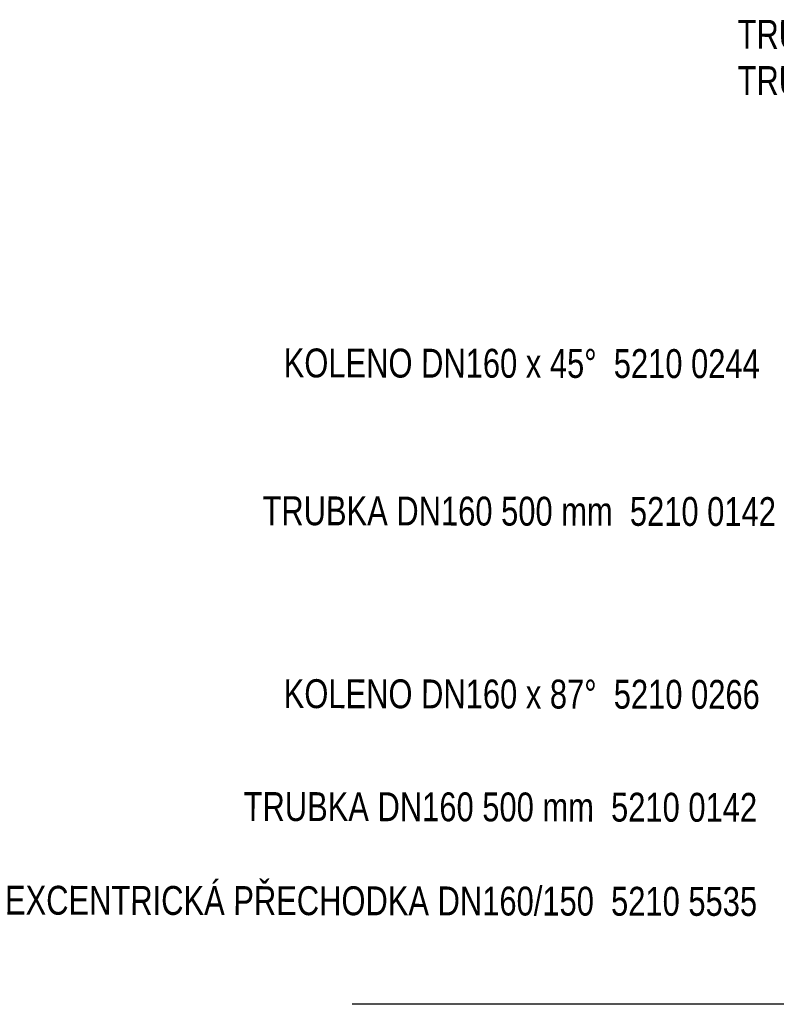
# Model space of a CAD drawing. Header units: millimetres. Extents: x -41881 to 54113, y -9946 to 101810.
# Tile 1 of 105: x -41881 to -39261, y 5608 to 9015. Entities that reach past the tile are written whole.
import ezdxf
from ezdxf.enums import TextEntityAlignment as Align

# ---------------------------------------------------------------- set-up
doc = ezdxf.new("R2010")
doc.units = ezdxf.units.MM
doc.layers.add('126', color=126, linetype='Continuous')
doc.layers.add('UT-texty_stredni', color=7, linetype='Continuous', lineweight=25)
doc.styles.get("Standard").update_dxf_attribs({"font": 'ic-simplex.shx', "width": 0.8})

msp = doc.modelspace()

# ---------------------------------------------------------------- linework, layer by layer
at = {"layer": '126', "color": 5}
msp.add_line((-28570.18, 5607.807), (-40729.828, 5607.807), dxfattribs=at)

# ---------------------------------------------------------------- texts
at = {"layer": 'UT-texty_stredni', "ltscale": 10, "width": 0.8}
for s, p in [('TRUBKA DN200 x 1000 mm  5210 0164', (-37474.293, 8911.047)), ('TRUBKA DN200 x 2000 mm  5210 0166', (-37474.293, 8751.281)), ('KOLENO DN160 x 45°  5210 0244', (-39317.985, 7774.496)), ('TRUBKA DN160 500 mm  5210 0142', (-39262.159, 7262.757)), ('KOLENO DN160 x 87°  5210 0266', (-39317.985, 6630.062)), ('TRUBKA DN160 500 mm  5210 0142', (-39327.289, 6239.28)), ('EXCENTRICKÁ PŘECHODKA DN160/150  5210 5535', (-39327.289, 5913.628))]:
    msp.add_text(s, height=100, rotation=359.899321, dxfattribs=at).set_placement(p, align=Align.RIGHT)

doc.saveas('drawing.dxf')
